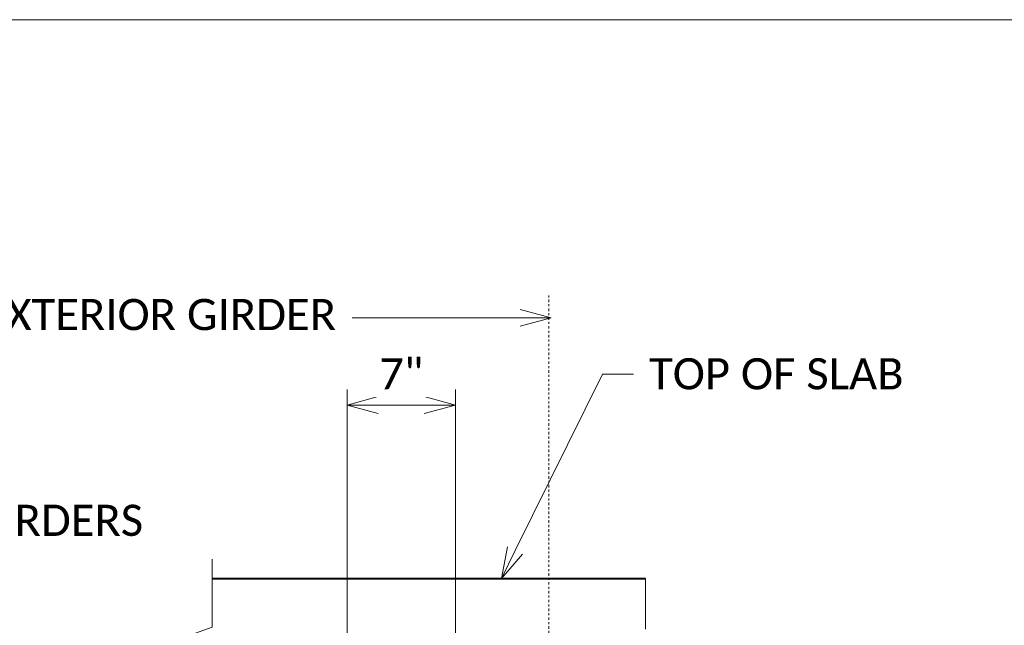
# Model space of a CAD drawing. Extents: x 0 to 956, y 0 to 252.
# Tile 15 of 17: x 252 to 299, y 223 to 252. Entities that reach past the tile are written whole.
import ezdxf
from ezdxf import colors
from ezdxf.entities.mleader import LeaderData, LeaderLine
from ezdxf.math import Vec2, Vec3

# ---------------------------------------------------------------- set-up
doc = ezdxf.new("R2010")
doc.units = 0
doc.header["$MEASUREMENT"] = 0
doc.linetypes.add('Wisdot4', pattern=[0.28125, 0.125, -0.0625, 0.03125, -0.0625])
for name, color, linetype, lineweight in [('B_ANNO_BREAK', 7, 'Continuous', 18), ('B_ANNO_DIM', 7, 'Continuous', 18), ('B_ANNO_TEXT', 7, 'Continuous', 18), ('B_CNTR', 1, 'Wisdot4', 18), ('B_CONC_DECK', 1, 'Continuous', 40)]:
    doc.layers.add(name, color=color, linetype=linetype, lineweight=lineweight)
doc.layers.add('B_ANNO_NOPLOT', color=47, linetype='Continuous', lineweight=18, plot=False)
doc.styles.add('Annotative', font='calibri.ttf', dxfattribs={"height": 0.0625})
doc.dimstyles.new('Annotative', dxfattribs={"dimscale": 0, "dimtxt": 0.0625, "dimasz": 0.0625, "dimexe": 0.03125, "dimexo": 0.03125, "dimgap": 0.03125, "dimtad": 1, "dimdec": 3, "dimzin": 3, "dimdsep": 46, "dimlunit": 4, "dimtxsty": 'Annotative', "dimblk": 'OPEN30', "dimcen": 0.03125, "dimclrd": 256, "dimclre": 256, "dimclrt": 256, "dimaunit": 1, "dimadec": 0, "dimazin": 0, "dimtfac": 0.75, "dimtdec": 3, "dimtofl": 0, "dimtmove": 0, "dimatfit": 3, "dimldrblk": 'OPEN30', "dimfxl": 1, "dimtfill": 1, "dimfrac": 1, "dimtolj": 1, "dimtzin": 0, "dimlwd": -1, "dimlwe": -1, "dimarcsym": 0})

# ---------------------------------------------------------------- blocks, each defined once
blk = doc.blocks.new('_Open30')
at = {"color": 0, "linetype": 'ByBlock', "lineweight": -2}
for p, q in [((-1, 0.268), (0, 0)), ((0, 0), (-1, -0.268)), ((0, 0), (-1, 0))]:
    blk.add_line(p, q, dxfattribs=at)
blk = doc.blocks.new('*D217')
at = {"layer": 'B_ANNO_DIM', "transparency": 16777216}
for p, q in [((267.446, 221.847), (267.446, 234.199)), ((272.663, 220.56), (272.663, 234.199)), ((268.946, 233.449), (271.163, 233.449))]:
    blk.add_line(p, q, dxfattribs=at)
at = {"layer": 'Defpoints', "color": 0, "transparency": 16777216}
for p in [(272.663, 233.449), (267.446, 221.097), (272.663, 219.81)]:
    blk.add_point(p, dxfattribs=at)
at = {"layer": 'B_ANNO_DIM', "transparency": 16777216, "xscale": 1.5, "yscale": 1.5, "zscale": 1.5, "rotation": 180}
blk.add_blockref('_Open30', (267.446, 233.449), dxfattribs=at)
at = {"layer": 'B_ANNO_DIM', "transparency": 16777216, "xscale": 1.5, "yscale": 1.5, "zscale": 1.5}
blk.add_blockref('_Open30', (272.663, 233.449), dxfattribs=at)
at = {"layer": 'B_ANNO_DIM', "transparency": 16777216, "insert": (270.054, 234.953), "char_height": 1.5, "attachment_point": 5, "style": 'Annotative', "bg_fill": 3, "box_fill_scale": 1.25, "bg_fill_color": 256, "bg_fill_true_color": 13158600, "bg_fill_transparency": 0}
blk.add_mtext('\\A1;7"', dxfattribs=at)
blk = doc.blocks.new('*U297')
at = {"layer": 'B_ANNO_NOPLOT', "flags": 128}
blk.add_lwpolyline([(0, 0), (0, 252.0001), (323.9278, 252.0001), (323.9278, 238.8553), (378.0002, 238.8553), (378.0002, 40.4996), (316.5709, 40.4996), (316.5709, 0)], close=True, dxfattribs=at)
blk = doc.blocks.new('*U212')
at = {"layer": 'B_ANNO_BREAK', "flags": 128}
blk.add_lwpolyline([(260.949, 218.0035), (260.949, 221.2558), (261.9793, 221.6308), (259.9187, 222.3808), (260.949, 222.7558), (260.949, 226.0201)], dxfattribs=at)
at = {"layer": 'B_ANNO_BREAK'}
blk.add_lwpolyline([(281.8163, 225.0959), (281.8155, 224.8257), (281.8149, 224.5554), (281.8144, 224.2852), (281.814, 224.0149), (281.8131, 223.4745), (281.8126, 223.2042), (281.8124, 223.0691), (281.8124, 222.934), (281.8127, 222.6637)], dxfattribs=at)
at = {"layer": 'B_ANNO_NOPLOT', "flags": 128}
blk.add_lwpolyline([(0, 0), (0, 252.0001), (323.9278, 252.0001), (323.9278, 238.8553), (378.0002, 238.8553), (378.0002, 40.4996), (316.5709, 40.4996), (316.5709, 0)], close=True, dxfattribs=at)
at = {"layer": 'B_CNTR'}
blk.add_line((277.1595, 190.7999), (277.1595, 238.7978), dxfattribs=at)
at = {"layer": 'B_CONC_DECK'}
blk.add_line((260.949, 225.0959), (281.8163, 225.0959), dxfattribs=at)
at = {"layer": 'B_ANNO_TEXT', "style": 'Annotative'}
for tag, p in [('BN2', (248.5041, 219.9396)), ('BN3', (248.4941, 217.4338))]:
    blk.add_attdef(tag, p, '', height=1.5, dxfattribs=at)
blk.add_attdef('BN4', (248.3944, 207.5772), '', height=1.5, rotation=90, dxfattribs=at)
at = {"layer": 'B_ANNO_DIM'}
ml = blk.add_multileader_mtext('Standard', dxfattribs=at)
ml.set_content('C/L EXTERIOR GIRDER', color=256, style='Annotative')
ml.set_leader_properties(color=256, linetype='ByLayer', lineweight=-1)
ml.set_arrow_properties(name='OPEN30')
ml.build(insert=Vec2(0, 0))
ml.multileader.update_dxf_attribs({"dogleg_length": 0.0625, "arrow_head_size": 1.5, "scale": 24})
ctx = ml.context
ctx.base_point, ctx.scale, ctx.char_height, ctx.arrow_head_size, ctx.landing_gap_size, ctx.plane_origin = Vec3(245.4805, 237.6431), 24, 1.5, 1.5, 0.75, Vec3(277.6236, 240.1077)
notes = []
notes.append((ctx, [(0, (1, 1, 0), (269.1863, 237.6431), (-1, 0), 1.5, [(0, [(277.2816, 237.6431), (269.7707, 237.6431)], 0, [])])]))
ctx.mtext.insert, ctx.mtext.width, ctx.mtext.flow_direction = Vec3(246.2305, 238.5552), 27.95302, 5
ml = blk.add_multileader_mtext('Standard', dxfattribs=at)
ml.set_content('TOP OF SLAB', color=256, style='Annotative')
ml.set_leader_properties(color=256, linetype='ByLayer', lineweight=-1)
ml.set_arrow_properties(name='OPEN30')
ml.build(insert=Vec2(0, 0))
ml.multileader.update_dxf_attribs({"dogleg_length": 0.0625, "arrow_head_size": 1.5, "scale": 24})
ctx = ml.context
ctx.base_point, ctx.scale, ctx.char_height, ctx.arrow_head_size, ctx.landing_gap_size, ctx.plane_origin = Vec3(281.2414, 234.9418), 24, 1.5, 1.5, 0.75, Vec3(269.375, 230.1061)
notes.append((ctx, [(0, (1, 1, 0), (279.7414, 234.9418), (1, 0), 1.5, [(0, [(274.8737, 225.0959), (279.7414, 234.9418)], 0, [])])]))
ctx.mtext.insert, ctx.mtext.flow_direction = Vec3(281.9914, 235.7027), 5
ml = blk.add_multileader_mtext('Standard', dxfattribs=at)
ml.set_content('END OF GIRDERS', color=256, style='Annotative')
ml.set_leader_properties(color=256, linetype='ByLayer', lineweight=-1)
ml.set_arrow_properties(name='OPEN30')
ml.build(insert=Vec2(0, 0))
ml.multileader.update_dxf_attribs({"dogleg_length": 0.0625, "arrow_head_size": 1.5, "scale": 24})
ctx = ml.context
ctx.base_point, ctx.scale, ctx.char_height, ctx.arrow_head_size, ctx.landing_gap_size, ctx.plane_origin = Vec3(240.8436, 227.8859), 24, 1.5, 1.5, 0.75, Vec3(231.7997, 223.0502)
notes.append((ctx, [(0, (1, 1, 0), (239.3436, 227.8859), (1, 0), 1.5, [(1, [(233.2275, 227.8859), (239.3436, 227.8859), (230.9775, 227.8859)], 0, [])])]))
ctx.mtext.insert, ctx.mtext.flow_direction = Vec3(241.5936, 228.6468), 5
for ctx, leaders in notes:
    for number, flags, end, landing, length, lines in leaders:
        leader = LeaderData()
        leader.index, (leader.has_last_leader_line, leader.has_dogleg_vector, leader.attachment_direction) = number, flags
        leader.last_leader_point, leader.dogleg_vector, leader.dogleg_length = Vec3(end), Vec3(landing), length
        for number, points, colour, breaks in lines:
            line = LeaderLine()
            line.index, line.vertices, line.color, line.breaks = number, Vec3.list(points), colors.encode_raw_color(colour), breaks
            leader.lines.append(line)
        ctx.leaders.append(leader)
dim = blk.add_linear_dim(base=(272.6625, 233.4494), p1=(267.4463, 221.0971), p2=(272.6625, 219.8099), text='7"', dimstyle='Annotative', dxfattribs=at)
dim.commit()
dim.dimension.update_dxf_attribs({"geometry": '*D217', "text_midpoint": (270.0544, 234.9529)})

msp = doc.modelspace()

# ---------------------------------------------------------------- block references
msp.add_blockref('*U212', (0, 0))

# ---------------------------------------------------------------- next in the draw order: block references
msp.add_blockref('*U297', (0, 0))

doc.saveas('drawing.dxf')
